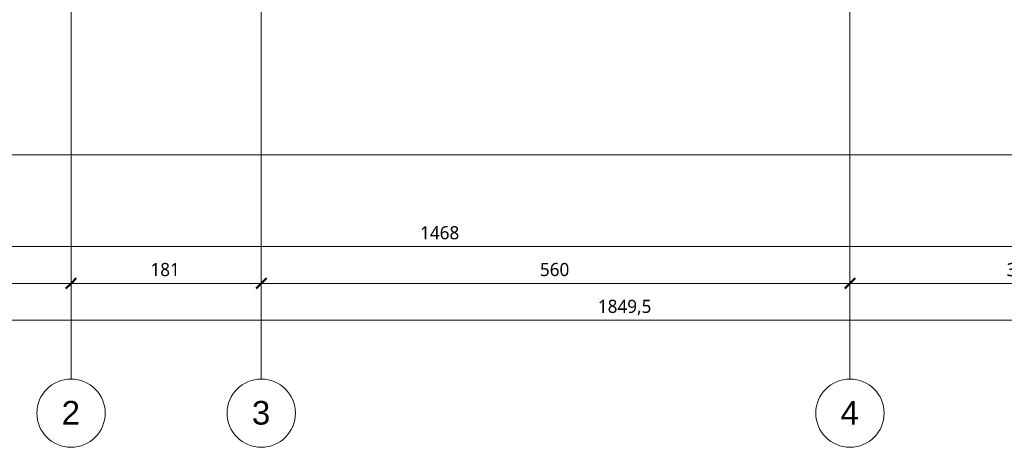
# Model space of a CAD drawing. Header units: millimetres. Extents: x -71430 to 44598, y -31313 to 11233.
# Tile 2 of 14: x -64474 to -55108, y -31313 to -27244. Entities that reach past the tile are written whole.
import ezdxf

# ---------------------------------------------------------------- set-up
doc = ezdxf.new("R2010")
doc.units = ezdxf.units.MM
doc.linetypes.add('Ligne de quadrillage', pattern=[22.225, 12.7, -3.175, 3.175, -3.175])
for name, color, linetype, lineweight in [('A-ANNO-DIMS', 211, 'Continuous', 9), ('A-ANNO-DIMS-50', 211, 'Continuous', 9), ('A-ROOF', 132, 'Continuous', 18), ('S-GRID', 1, 'Continuous', 9), ('S-GRID-IDEN', 1, 'Continuous', 9)]:
    doc.layers.add(name, color=color, linetype=linetype, lineweight=lineweight)
doc.styles.add('Arial', font='arial.ttf', dxfattribs={"height": 225})
doc.styles.add('Roboto', font='txt', dxfattribs={"height": 125})
doc.dimstyles.new('Diagonale_-_Arial_2_5_mm_1', dxfattribs={"dimscale": 304.8, "dimtxt": 131.342559, "dimasz": 0.328084, "dimexe": 0.164042, "dimexo": 0.246063, "dimgap": 0.082021, "dimtad": 1, "dimdec": 1, "dimlfac": 0.1, "dimrnd": 0.1, "dimdsep": 46, "dimtxsty": 'Roboto', "dimblk1": 'OBLIQUE', "dimblk2": 'OBLIQUE', "dimsah": 1, "dimcen": 0.09, "dimazin": 0, "dimtfac": 1, "dimtdec": 4, "dimtix": 1, "dimtmove": 0, "dimatfit": 3, "dimfxl": 1, "dimtvp": 1, "dimtfill": 1, "dimtolj": 1, "dimtzin": 0, "dimarcsym": 2})

# ---------------------------------------------------------------- blocks, each defined once
blk = doc.blocks.new('Quadrillage - Extrémité de la ligne de quadrillage - Cercle-11506-Fondation B_O_')
at = {"layer": 'S-GRID-IDEN'}
blk.add_circle((0, 0), 6.5, dxfattribs=at)
blk = doc.blocks.new('DIMBLOCK32-Fondation B_O_')
at = {"layer": 'A-ANNO-DIMS-50'}
for p, q in [((-49460.9, -30103.1), (-49460.9, -27882.3)), ((-67955.9, -30103.1), (-67955.9, -28852.3)), ((-67955.9, -30103.1), (-49460.9, -30103.1)), ((-67955.9, -30103.1), (-67955.9, -30153.1)), ((-49460.9, -30103.1), (-49460.9, -30153.1))]:
    blk.add_line(p, q, dxfattribs=at)
at = {"layer": 'A-ANNO-DIMS-50', "lineweight": 50}
for p, q in [((-67955.9, -30103.1), (-67905.9, -30053.1)), ((-49460.9, -30103.1), (-49410.9, -30053.1)), ((-67955.9, -30103.1), (-68005.9, -30153.1)), ((-49460.9, -30103.1), (-49510.9, -30153.1))]:
    blk.add_line(p, q, dxfattribs=at)
at = {"layer": 'A-ANNO-DIMS-50', "color": 0, "insert": (-58974.2, -29908.6), "char_height": 125, "width": 638.071, "attachment_point": 1, "line_spacing_factor": 1.016846, "style": 'Roboto', "bg_fill": 3, "box_fill_scale": 1.25, "bg_fill_color": 256, "bg_fill_true_color": 13158600, "bg_fill_transparency": 0}
blk.add_mtext('1849,5', dxfattribs=at)
blk = doc.blocks.new('_Oblique')
at = {"color": 0, "linetype": 'ByBlock', "lineweight": -2}
blk.add_line((-0.5, -0.5), (0.5, 0.5), dxfattribs=at)
blk = doc.blocks.new('DIMBLOCK34-Fondation B_O_')
at = {"layer": 'A-ANNO-DIMS-50', "lineweight": 50}
for p, q in [((-67785.9, -29753.1), (-67835.9, -29803.1)), ((-67785.9, -29753.1), (-67735.9, -29703.1)), ((-63985.9, -29753.1), (-64035.9, -29803.1)), ((-63985.9, -29753.1), (-63935.9, -29703.1))]:
    blk.add_line(p, q, dxfattribs=at)
at = {"layer": 'A-ANNO-DIMS-50'}
for p, q in [((-67785.9, -29753.1), (-67785.9, -29703.1)), ((-67785.9, -29753.1), (-63985.9, -29753.1)), ((-67785.9, -29753.1), (-67785.9, -29757.4)), ((-63985.9, -29753.1), (-63985.9, -29703.1)), ((-63985.9, -29753.1), (-63985.9, -29757.4))]:
    blk.add_line(p, q, dxfattribs=at)
at = {"layer": 'A-ANNO-DIMS-50', "color": 0, "insert": (-66035.2, -29558.6), "char_height": 125, "width": 358.438, "attachment_point": 1, "line_spacing_factor": 1.016846, "style": 'Roboto', "bg_fill": 3, "box_fill_scale": 1.25, "bg_fill_color": 256, "bg_fill_true_color": 13158600, "bg_fill_transparency": 0}
blk.add_mtext('380', dxfattribs=at)
blk = doc.blocks.new('DIMBLOCK35-Fondation B_O_')
at = {"layer": 'A-ANNO-DIMS-50', "lineweight": 50}
for p, q in [((-63985.9, -29753.1), (-64035.9, -29803.1)), ((-63985.9, -29753.1), (-63935.9, -29703.1)), ((-62175.9, -29753.1), (-62225.9, -29803.1)), ((-62175.9, -29753.1), (-62125.9, -29703.1))]:
    blk.add_line(p, q, dxfattribs=at)
at = {"layer": 'A-ANNO-DIMS-50'}
for p, q in [((-63985.9, -29753.1), (-63985.9, -29703.1)), ((-63985.9, -29753.1), (-62175.9, -29753.1)), ((-63985.9, -29753.1), (-63985.9, -29757.4)), ((-62175.9, -29753.1), (-62175.9, -29703.1)), ((-62175.9, -29753.1), (-62175.9, -29757.4))]:
    blk.add_line(p, q, dxfattribs=at)
at = {"layer": 'A-ANNO-DIMS-50', "color": 0, "insert": (-63230.2, -29558.6), "char_height": 125, "width": 358.438, "attachment_point": 1, "line_spacing_factor": 1.016846, "style": 'Roboto', "bg_fill": 3, "box_fill_scale": 1.25, "bg_fill_color": 256, "bg_fill_true_color": 13158600, "bg_fill_transparency": 0}
blk.add_mtext('181', dxfattribs=at)
blk = doc.blocks.new('DIMBLOCK36-Fondation B_O_')
at = {"layer": 'A-ANNO-DIMS-50', "lineweight": 50}
for p, q in [((-62175.9, -29753.1), (-62225.9, -29803.1)), ((-62175.9, -29753.1), (-62125.9, -29703.1)), ((-56575.9, -29753.1), (-56625.9, -29803.1)), ((-56575.9, -29753.1), (-56525.9, -29703.1))]:
    blk.add_line(p, q, dxfattribs=at)
at = {"layer": 'A-ANNO-DIMS-50'}
for p, q in [((-62175.9, -29753.1), (-62175.9, -29703.1)), ((-62175.9, -29753.1), (-56575.9, -29753.1)), ((-62175.9, -29753.1), (-62175.9, -29757.4)), ((-56575.9, -29753.1), (-56575.9, -29703.1)), ((-56575.9, -29753.1), (-56575.9, -29757.4))]:
    blk.add_line(p, q, dxfattribs=at)
at = {"layer": 'A-ANNO-DIMS-50', "color": 0, "insert": (-59525.2, -29558.6), "char_height": 125, "width": 358.438, "attachment_point": 1, "line_spacing_factor": 1.016846, "style": 'Roboto', "bg_fill": 3, "box_fill_scale": 1.25, "bg_fill_color": 256, "bg_fill_true_color": 13158600, "bg_fill_transparency": 0}
blk.add_mtext('560', dxfattribs=at)
blk = doc.blocks.new('DIMBLOCK37-Fondation B_O_')
at = {"layer": 'A-ANNO-DIMS-50', "lineweight": 50}
for p, q in [((-56575.9, -29753.1), (-56625.9, -29803.1)), ((-56575.9, -29753.1), (-56525.9, -29703.1)), ((-53295.9, -29753.1), (-53345.9, -29803.1)), ((-53295.9, -29753.1), (-53245.9, -29703.1))]:
    blk.add_line(p, q, dxfattribs=at)
at = {"layer": 'A-ANNO-DIMS-50'}
for p, q in [((-56575.9, -29753.1), (-56575.9, -29703.1)), ((-56575.9, -29753.1), (-53295.9, -29753.1)), ((-56575.9, -29753.1), (-56575.9, -29757.4)), ((-53295.9, -29753.1), (-53295.9, -29703.1)), ((-53295.9, -29753.1), (-53295.9, -29757.4))]:
    blk.add_line(p, q, dxfattribs=at)
at = {"layer": 'A-ANNO-DIMS-50', "color": 0, "insert": (-55085.2, -29558.6), "char_height": 125, "width": 358.438, "attachment_point": 1, "line_spacing_factor": 1.016846, "style": 'Roboto', "bg_fill": 3, "box_fill_scale": 1.25, "bg_fill_color": 256, "bg_fill_true_color": 13158600, "bg_fill_transparency": 0}
blk.add_mtext('328', dxfattribs=at)
blk = doc.blocks.new('DIMBLOCK41-Fondation B_O_')
at = {"layer": 'A-ANNO-DIMS-50'}
for p, q in [((-53125.9, -29403.1), (-53125.9, -26738.8)), ((-67805.9, -29403.1), (-67805.9, -28852.3)), ((-67805.9, -29403.1), (-53125.9, -29403.1)), ((-67805.9, -29403.1), (-67805.9, -29453.1)), ((-53125.9, -29403.1), (-53125.9, -29453.1))]:
    blk.add_line(p, q, dxfattribs=at)
at = {"layer": 'A-ANNO-DIMS-50', "lineweight": 50}
for p, q in [((-67805.9, -29403.1), (-67855.9, -29453.1)), ((-67805.9, -29403.1), (-67755.9, -29353.1)), ((-53125.9, -29403.1), (-53175.9, -29453.1)), ((-53125.9, -29403.1), (-53075.9, -29353.1))]:
    blk.add_line(p, q, dxfattribs=at)
at = {"layer": 'A-ANNO-DIMS-50', "color": 0, "insert": (-60665, -29208.6), "char_height": 125, "width": 477.917, "attachment_point": 1, "line_spacing_factor": 1.016846, "style": 'Roboto', "bg_fill": 3, "box_fill_scale": 1.25, "bg_fill_color": 256, "bg_fill_true_color": 13158600, "bg_fill_transparency": 0}
blk.add_mtext('1468', dxfattribs=at)

msp = doc.modelspace()

# ---------------------------------------------------------------- linework, layer by layer
at = {"layer": 'A-ROOF'}
for p, q in [((-56575.87, -16858.76), (-56575.87, -28528.76)), ((-49476.22, -28528.76), (-67985.87, -28528.76))]:
    msp.add_line(p, q, dxfattribs=at)
at = {"layer": 'S-GRID', "linetype": 'Ligne de quadrillage'}
for p, q in [((-63985.87, -30662.78), (-63985.87, -14841.44)), ((-62175.87, -30662.78), (-62175.87, -14841.44)), ((-56575.87, -30662.78), (-56575.87, -14841.44))]:
    msp.add_line(p, q, dxfattribs=at)

# ---------------------------------------------------------------- block references
at = {"layer": 'S-GRID-IDEN', "xscale": 49.99999999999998, "yscale": 49.99999999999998, "zscale": 49.99999999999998}
for p in [(-63985.87, -30987.78), (-62175.87, -30987.78), (-56575.87, -30987.78)]:
    msp.add_blockref('Quadrillage - Extrémité de la ligne de quadrillage - Cercle-11506-Fondation B_O_', p, dxfattribs=at)

# ---------------------------------------------------------------- next in the draw order: texts
at = {"layer": 'S-GRID-IDEN', "char_height": 225, "width": 212.4472, "attachment_point": 1, "style": 'Arial', "bg_fill": 3, "box_fill_scale": 1.25, "bg_fill_color": 256, "bg_fill_true_color": 13158600, "bg_fill_transparency": 0}
for s, insert in [('2', (-64075.18, -30871.5)), ('3', (-62265.18, -30871.5)), ('4', (-56665.18, -30871.5))]:
    msp.add_mtext(s, dxfattribs=dict(at, insert=insert))

# ---------------------------------------------------------------- next in the draw order: dimensions: what is measured, and where the dimension line sits
at = {"layer": 'A-ANNO-DIMS'}
dim = msp.add_linear_dim(base=(-49460.87, -30103.12), p1=(-67955.87, -28777.32), p2=(-49460.87, -27807.32), dimstyle='Diagonale_-_Arial_2_5_mm_1', override={"dimpost": '<>', "dimfxl": 18520.419137}, dxfattribs=at)
dim.commit()
dim.dimension.update_dxf_attribs({"geometry": 'DIMBLOCK32-Fondation B_O_', "text_midpoint": (-58708.37, -30013.91)})

# ---------------------------------------------------------------- next in the draw order: dimensions: what is measured, and where the dimension line sits
for base, p1, p2, override, picture, middle in [((-53125.87, -29403.12), (-67805.87, -28777.32), (-53125.87, -26663.76), {"dimpost": '<>', "dimfxl": 14831.370617}, 'DIMBLOCK41-Fondation B_O_', (-60465.87, -29313.91)), ((-63985.87, -29753.12), (-67785.87, -29682.41), (-63985.87, -29682.41), {"dimpost": '<>', "dimfxl": 3800}, 'DIMBLOCK34-Fondation B_O_', (-65885.87, -29663.91))]:
    dim = msp.add_linear_dim(base=base, p1=p1, p2=p2, dimstyle='Diagonale_-_Arial_2_5_mm_1', override=override, dxfattribs=at)
    dim.commit()
    dim.dimension.update_dxf_attribs({"geometry": picture, "text_midpoint": middle})

# ---------------------------------------------------------------- next in the draw order: dimensions: what is measured, and where the dimension line sits
dim = msp.add_linear_dim(base=(-62175.87, -29753.12), p1=(-63985.87, -29682.41), p2=(-62175.87, -29682.41), dimstyle='Diagonale_-_Arial_2_5_mm_1', override={"dimpost": '<>', "dimfxl": 1810}, dxfattribs=at)
dim.commit()
dim.dimension.update_dxf_attribs({"geometry": 'DIMBLOCK35-Fondation B_O_', "text_midpoint": (-63080.87, -29663.91)})

# ---------------------------------------------------------------- next in the draw order: dimensions: what is measured, and where the dimension line sits
dim = msp.add_linear_dim(base=(-56575.87, -29753.12), p1=(-62175.87, -29682.41), p2=(-56575.87, -29682.41), dimstyle='Diagonale_-_Arial_2_5_mm_1', override={"dimpost": '<>', "dimfxl": 5600}, dxfattribs=at)
dim.commit()
dim.dimension.update_dxf_attribs({"geometry": 'DIMBLOCK36-Fondation B_O_', "text_midpoint": (-59375.87, -29663.91)})

# ---------------------------------------------------------------- next in the draw order: dimensions: what is measured, and where the dimension line sits
dim = msp.add_linear_dim(base=(-53295.87, -29753.12), p1=(-56575.87, -29682.41), p2=(-53295.87, -29682.41), dimstyle='Diagonale_-_Arial_2_5_mm_1', override={"dimpost": '<>', "dimfxl": 3280}, dxfattribs=at)
dim.commit()
dim.dimension.update_dxf_attribs({"geometry": 'DIMBLOCK37-Fondation B_O_', "text_midpoint": (-54935.87, -29663.91)})

doc.saveas('drawing.dxf')
